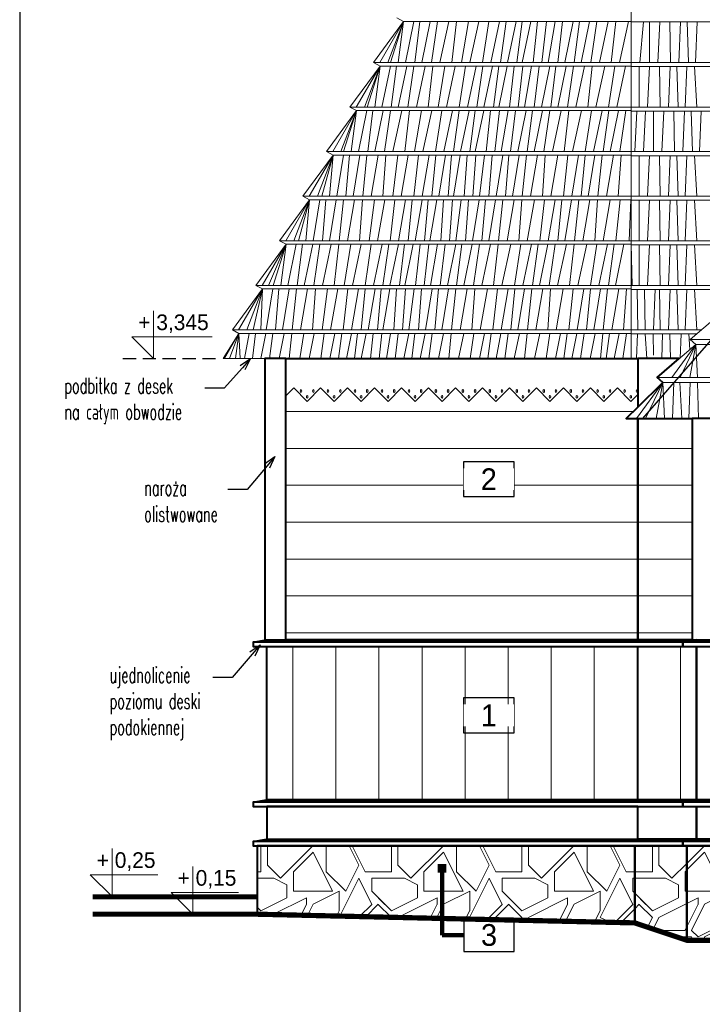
# Model space of a CAD drawing. Header units: centimetres. Extents: x 148485 to 162129, y -6573 to -2118.
# Tile 123 of 167: x 153854 to 154247, y -6259 to -5693. Entities that reach past the tile are written whole.
import ezdxf
from ezdxf import colors
from ezdxf.entities.mleader import LeaderData, LeaderLine
from ezdxf.math import Vec2, Vec3

# ---------------------------------------------------------------- set-up
doc = ezdxf.new("R2010")
doc.units = ezdxf.units.CM
doc.header["$LTSCALE"] = 0.1
doc.linetypes.add('DASHEDX2', pattern=[38.1, 25.4, -12.7])
doc.layers.get('0').update_dxf_attribs({"color": 45})
for name, color, linetype in [('A_opis_elewacji', 7, 'Continuous'), ('A_opisy elewacji', 7, 'Continuous'), ('ozn_graficzne_R&F', 5, 'Continuous'), ('widoki_przerywana_R&F', 4, 'DASHEDX2'), ('widoki_R&F', 4, 'Continuous')]:
    doc.layers.add(name, color=color, linetype=linetype)
for name, color, linetype, lineweight in [('A_Opisy', 7, 'Continuous', 18), ('ELEWACJE - dach podziały', 34, 'Continuous', 15), ('ELEWACJE - gzymsy', 231, 'Continuous', 15), ('ELEWACJE - hacz dachówki', 251, 'Continuous', 9), ('ELEWACJE - ściany', 7, 'Continuous', 40), ('PODSTAWOWE - teren', 54, 'Continuous', 50)]:
    doc.layers.add(name, color=color, linetype=linetype, lineweight=lineweight)
doc.styles.add('CG', font='FL Pismo Techniczne.ttf')
doc.styles.add('Skala 50', font='simplex.shx', dxfattribs={"width": 0.9, "height": 10})
doc.styles.add('TECH', font='flptechn.ttf')
doc.dimstyles.new('PRĘTY 50', dxfattribs={"dimscale": 5, "dimtxt": 1.6, "dimasz": 0.4, "dimexe": 0, "dimexo": 0, "dimgap": 0.5, "dimtad": 1, "dimdec": 1, "dimlfac": 10, "dimrnd": 10, "dimzin": 12, "dimdsep": 46, "dimtxsty": 'TECH', "dimblk1": 'W', "dimblk2": 'W', "dimsah": 1, "dimcen": 0, "dimdle": 10, "dimse1": 1, "dimse2": 1, "dimsd1": 1, "dimsd2": 1, "dimclrd": 7, "dimclre": 256, "dimclrt": 256, "dimaunit": 1, "dimadec": 0, "dimazin": 0, "dimtfac": 8e-05, "dimtdec": 1, "dimtix": 1, "dimtmove": 2, "dimatfit": 3, "dimldrblk": 'W', "dimfxl": 1, "dimtolj": 1, "dimtzin": 9, "dimarcsym": 0})
pattern_1 = [(0, (-713.396, 1605.56), (75, 75), [22.5, -52.5]), (0, (-668.396, 1613.06), (75, 75), [18.75, -56.25]), (0, (-672.146, 1616.81), (75, 75), [15, -60]), (0, (-694.646, 1635.56), (75, 75), [11.25, -11.25, 15, -37.5]), (0, (-694.646, 1639.31), (75, 75), [15, -3.75, 18.75, -37.5]), (0, (-728.396, 1654.31), (75, 75), [18.75, -56.25]), (0, (-657.146, 1658.06), (75, 75), [18.75, -56.25]), (90, (-728.396, 1620.56), (-75, 75), [11.25, -63.75]), (90, (-717.146, 1676.81), (-75, 75), [7.5, -67.5]), (90, (-713.396, 1605.56), (-75, 75), [11.25, -63.75]), (90, (-705.896, 1673.06), (-75, 75), [3.75, -71.25]), (90, (-702.146, 1643.06), (-75, 75), [11.25, -63.75]), (90, (-694.646, 1616.81), (-75, 75), [18.75, -56.25]), (90, (-687.146, 1669.31), (-75, 75), [11.25, -63.75]), (90, (-679.646, 1639.31), (-75, 75), [15, -60]), (90, (-675.896, 1639.31), (-75, 75), [15, -60]), (90, (-668.396, 1605.56), (-75, 75), [7.5, -67.5]), (90, (-657.146, 1616.81), (-75, 75), [18.75, -56.25]), (45, (-720.896, 1613.06), (0, 75), [31.8198, -74.246217]), (45, (-713.396, 1616.81), (0, 75), [15.9099, -90.156117]), (45, (-679.646, 1658.06), (0, 75), [21.213203, -84.852815]), (45, (-679.646, 1661.81), (0, 75), [15.9099, -90.156117]), (135, (-705.896, 1654.31), (-75, 2e-14), [5.303325, -100.762692]), (135, (-720.896, 1613.06), (-75, 2e-14), [10.606575, -95.459442]), (135, (-698.396, 1635.56), (-75, 2e-14), [10.606575, -95.459442]), (135, (-679.646, 1654.31), (-75, 2e-14), [10.606575, -95.459442]), (135, (-657.146, 1669.31), (-75, 2e-14), [15.9099, -90.156117]), (135, (-657.146, 1665.56), (-75, 2e-14), [10.606575, -95.459442]), (135, (-660.896, 1673.06), (-75, 2e-14), [10.606575, -95.459442]), (135, (-683.396, 1605.56), (-75, 2e-14), [15.9099, -90.156117]), (26.56505, (-660.896, 1650.562), (75, 3e-08), [8.385, -159.3201]), (26.56505, (-679.646, 1631.812), (75, 3e-08), [8.385, -159.3201]), (26.56505, (-705.896, 1654.312), (75, 3e-08), [16.77, -150.9351]), (26.56505, (-702.146, 1673.062), (75, 3e-08), [16.77, -150.9351]), (26.56505, (-702.146, 1654.312), (75, 3e-08), [16.77, -150.9351]), (26.56505, (-657.146, 1669.312), (75, 3e-08), [16.77, -150.9351]), (26.56505, (-728.396, 1631.812), (75, 3e-08), [25.15575, -142.54935]), (26.56505, (-728.396, 1635.562), (75, 3e-08), [25.15575, -142.54935]), (26.56505, (-728.396, 1665.562), (75, 3e-08), [25.15575, -142.54935]), (63.43495, (-690.896, 1661.812), (4e-09, 75), [8.385, -159.3201]), (63.43495, (-657.146, 1658.062), (4e-09, 75), [8.385, -100.625098, 16.77, -41.925]), (63.43495, (-664.646, 1650.562), (4e-09, 75), [16.77, -150.9351]), (63.43495, (-709.646, 1658.062), (4e-09, 75), [16.77, -150.9351]), (63.43495, (-713.396, 1658.062), (4e-09, 75), [16.77, -150.9351]), (63.43495, (-687.146, 1665.562), (4e-09, 75), [25.15575, -142.54935]), (116.56505, (-705.896, 1646.812), (-3e-08, 75), [8.385, -159.3201]), (116.56505, (-657.146, 1639.312), (-3e-08, 75), [8.385, -159.3201]), (116.56505, (-672.146, 1616.812), (-3e-08, 75), [16.77, -150.9351]), (116.56505, (-675.896, 1620.562), (-3e-08, 75), [16.77, -150.9351]), (116.56505, (-668.396, 1673.062), (-3e-08, 75), [16.77, -150.9351]), (116.56505, (-728.396, 1635.562), (-3e-08, 75), [16.77, -150.9351]), (116.56505, (-690.896, 1605.562), (-3e-08, 75), [25.15575, -142.54935]), (153.43495, (-664.646, 1650.562), (-75, 4e-09), [16.77, -150.9351]), (153.43495, (-660.896, 1646.812), (-75, 4e-09), [16.77, -150.9351]), (153.43495, (-717.146, 1609.312), (-75, 4e-09), [8.385, -159.3201]), (153.43495, (-694.646, 1639.312), (-75, 4e-09), [8.385, -159.3201]), (153.43495, (-679.646, 1661.812), (-75, 4e-09), [8.385, -159.3201])]
pattern_2 = [(360, (-5147.87, 0), (5e-15, 21.2132034), [])]
pattern_3 = [(90, (-5147.87, 0), (-24.7487373, 2e-15), [])]

# ---------------------------------------------------------------- blocks, each defined once
blk = doc.blocks.new('_Open30')
at = {"color": 0, "linetype": 'ByBlock', "lineweight": -2, "transparency": 16777216}
for p, q in [((-1, 0.2679), (0, 0)), ((0, 0), (-1, -0.2679)), ((0, 0), (-1, 0))]:
    blk.add_line(p, q, dxfattribs=at)
blk = doc.blocks.new('W')
at = {"lineweight": 18}
for p, q in [((66734.27, -158580.87), (66863.49, -158581.14)), ((66733.14, -158582), (66732.87, -158711.22))]:
    blk.add_line(p, q, dxfattribs=at)
for radius in [3.76, 2.45]:
    blk.add_circle((66798.5, -158672.51), radius, dxfattribs=at)
for centre, radius, start, end in [((66734.27, -158582), 1.13, 89.8798, 179.8798), ((66862.51, -158583.96), 2.82, 16.7493, 89.8798), ((66863.49, -158583.97), 2.82, 16.545, 89.8798), ((66805.96, -158667.72), 85.33, 64.9883, 86.6354), ((66799.92, -158770.44), 188.24, 76.2509, 86.6354), ((66805.96, -158667.72), 84.15, 64.9883, 128.2007), ((66786.8, -158606.75), 81.88, 341.5371, 16.7493), ((66786.8, -158606.75), 82.82, 341.5371, 16.545), ((66805.96, -158667.72), 81.8, 68.49, 128.2007), ((66838.39, -158613.2), 26.35, 6.1436, 76.2509), ((66825.6, -158617.88), 28.24, 68.49, 110.1351), ((66829.6, -158617.04), 29.41, 17.0473, 64.9883), ((66858, -158706.25), 122.35, 110.1351, 143.97), ((66829.6, -158617.04), 28.24, 17.0473, 64.9883), ((66768.47, -158620.08), 23.53, 128.2007, 152.2825), ((66768.47, -158620.08), 21.18, 128.2007, 152.2825), ((66807.75, -158625.12), 21.18, 71.1464, 130.05), ((66801.22, -158644.24), 41.38, 19.4301, 71.1464), ((66945.53, -158789.02), 235.29, 130.05, 136.6014), ((66816.1, -158621.18), 42.35, 334.0837, 17.0473), ((66816.1, -158621.18), 43.53, 334.0837, 17.0473), ((66762.62, -158617), 16.92, 152.2825, 197.573), ((66762.62, -158617), 14.57, 152.2825, 197.573), ((66806.22, -158618.37), 58.92, 332.8364, 7.7905), ((66927.73, -158571.3), 185.88, 195.6602, 198.4927), ((66927.73, -158571.3), 188.24, 195.6602, 198.4927), ((66733.52, -158580.49), 128.24, 314.8798, 339.8388), ((66830.6, -158628.26), 23.57, 333.8014, 8.7092), ((66858, -158706.25), 114.82, 136.6014, 154.9844), ((66743.86, -158632.8), 8, 340.0899, 18.4927), ((66820.28, -158637.52), 21.18, 326.9725, 19.4301), ((66743.86, -158632.8), 5.65, 340.0899, 18.4927), ((66733.14, -158580.87), 141.18, 291.2894, 338.4701), ((66733.14, -158580.87), 142.12, 291.2894, 338.4917), ((66926.15, -158698.82), 188.24, 160.0899, 177.0168), ((66837.53, -158667.14), 94.12, 159.8603, 196.5636), ((66812.33, -158673.03), 65.88, 143.97, 193.1667), ((66837.53, -158667.14), 91.76, 159.8603, 193.1667), ((66733.52, -158580.49), 131.76, 314.8798, 333.8014), ((66733.14, -158580.87), 134.59, 318.2366, 334.0837), ((66733.14, -158580.87), 135.76, 318.4371, 334.0837), ((66733.14, -158580.87), 125.11, 292.5922, 326.9725), ((66788.06, -158673.61), 37.65, 154.9844, 188.6731), ((66835.24, -158679.73), 9.41, 103.137, 134.8798), ((66833.53, -158672.39), 1.88, 13.4726, 103.137), ((66733.14, -158580.87), 128.24, 289.9208, 315.118), ((66826.21, -158674.15), 9.41, 314.1224, 13.4726), ((66733.14, -158580.87), 132.71, 291.3885, 315.9978), ((66733.14, -158580.87), 131.76, 295.9582, 315.1116), ((66772.71, -158675.95), 22.12, 188.6731, 292.5922), ((66764.53, -158689.08), 26.35, 179.8798, 260.1733), ((66764.86, -158688.75), 18.3, 196.5636, 252.8378), ((66780.5, -158678.15), 23.57, 261.0503, 295.9582), ((66758.8, -158634.64), 73.41, 279.6886, 288.0475), ((66766.9, -158682.13), 25.23, 252.8378, 279.6886), ((66735.69, -158710.24), 2.82, 179.8798, 253.0102), ((66735.69, -158711.23), 2.82, 179.8798, 253.2145), ((66758.8, -158634.64), 81.88, 253.0102, 288.2224), ((66758.8, -158634.64), 82.82, 253.2145, 288.2224), ((66767.11, -158682.39), 33.41, 257.7647, 281.3719)]:
    blk.add_arc(centre, radius, start, end, dxfattribs=at)

msp = doc.modelspace()

# ---------------------------------------------------------------- hatches: boundary and pattern name
at = {"layer": 'ELEWACJE - hacz dachówki'}
h = msp.add_hatch(dxfattribs=at)
h.set_pattern_fill('JIS_WOOD', color=256, scale=30, angle=315)
h.set_pattern_definition(pattern_2)
h.paths.add_polyline_path([(154240.7, -5919.361), (154209.469, -5919.361), (154206.094, -5919.361), (154209.469, -5916.022), (154209.469, -5908.69), (154205.52, -5912.73), (154197.77, -5904.801), (154190.02, -5912.73), (154182.27, -5904.801), (154174.52, -5912.73), (154166.77, -5904.801), (154159.02, -5912.73), (154151.27, -5904.801), (154143.52, -5912.73), (154135.77, -5904.801), (154128.02, -5912.73), (154120.27, -5904.801), (154112.52, -5912.73), (154104.77, -5904.801), (154097.02, -5912.73), (154089.27, -5904.801), (154081.52, -5912.73), (154073.77, -5904.801), (154066.02, -5912.73), (154058.27, -5904.801), (154050.52, -5912.73), (154042.77, -5904.801), (154035.02, -5912.73), (154027.27, -5904.801), (154019.52, -5912.73), (154011.77, -5904.801), (154007.27, -5909.405), (154007.27, -6049.86), (154209.469, -6049.86), (154240.7, -6049.86)])
h = msp.add_hatch(dxfattribs=at)
h.set_pattern_fill('JIS_WOOD', color=256, scale=30, angle=315)
h.set_pattern_definition(pattern_2)
h.paths.add_polyline_path([(154240.7, -5922.56), (154209.469, -5922.56), (154209.469, -6049.86), (154240.7, -6049.86)])
h = msp.add_hatch(dxfattribs=at)
h.set_pattern_fill('JIS_WOOD', color=256, scale=35, angle=45)
h.set_pattern_definition(pattern_3)
h.paths.add_polyline_path([(154209.469, -6053.68), (153996.27, -6053.68), (153996.27, -6141.86), (154209.469, -6141.86)])
h = msp.add_hatch(dxfattribs=at)
h.set_pattern_fill('JIS_WOOD', color=256, scale=35, angle=45)
h.set_pattern_definition(pattern_3)
h.paths.add_polyline_path([(154243.2, -6141.86), (154243.2, -6053.68), (154235.494, -6053.68), (154209.469, -6053.68), (154209.469, -6141.86)])
h = msp.add_hatch(dxfattribs=at)
h.set_pattern_fill('JIS_WOOD', color=256, scale=35, angle=45)
h.set_pattern_definition([(90, (-5147.87, 0), (-24.7487373, 2e-15), [])])
h.paths.add_polyline_path([(154511.133, -6053.68), (154243.2, -6053.68), (154243.2, -6141.86), (154511.133, -6141.86)])
at = {"layer": 'ELEWACJE - hacz dachówki', "transparency": 33554687}
h = msp.add_hatch(dxfattribs=at)
h.set_pattern_fill('GRAVEL', color=256, scale=75, pattern_type=2)
h.set_pattern_definition(pattern_1)
h.paths.add_polyline_path([(153990.77, -6207.56), (154207.796, -6212.56), (154207.796, -6168.219), (153990.77, -6168.219)])
h = msp.add_hatch(dxfattribs=at)
h.set_pattern_fill('GRAVEL', color=256, scale=75, pattern_type=2)
h.set_pattern_definition(pattern_1)
h.paths.add_polyline_path([(154207.796, -6212.56), (154237.7, -6222.56), (154237.7, -6168.219), (154207.796, -6168.219)])
h = msp.add_hatch(dxfattribs=at)
h.set_pattern_fill('GRAVEL', color=256, scale=75, pattern_type=2)
h.set_pattern_definition(pattern_1)
h.paths.add_polyline_path([(154237.7, -6222.56), (154517.7, -6222.56), (154517.7, -6168.219), (154237.7, -6168.219)])

# ---------------------------------------------------------------- linework, layer by layer
at = {"layer": 'A_opis_elewacji'}
msp.add_lwpolyline([(154109.539, -6229.096), (154138.539, -6229.096), (154138.539, -6210.096), (154109.539, -6210.096)], close=True, dxfattribs=at)
at = {"layer": 'A_Opisy'}
for points in [[(153931.249, -5860.56), (153931.249, -5888.06), (153918.749, -5875.56), (153964.91, -5875.56)], [(153907.366, -6169.838), (153907.366, -6197.338), (153894.866, -6184.838), (153933.611, -6184.838)], [(153953.858, -6180.06), (153953.858, -6207.56), (153941.358, -6195.06), (153980.102, -6195.06)]]:
    msp.add_lwpolyline(points, dxfattribs=at)
at = {"layer": 'A_opisy elewacji'}
for points in [[(154138.539, -5967.423), (154138.539, -5947.423), (154109.283, -5947.423), (154109.283, -5967.423)], [(154138.539, -6103.215), (154138.539, -6083.215), (154109.283, -6083.215), (154109.283, -6103.215)]]:
    msp.add_lwpolyline(points, close=True, dxfattribs=at)
at = {"layer": 'Defpoints'}
msp.add_lwpolyline([(154212.436, -5922.56), (154377.167, -5733.451), (154541.931, -5922.56)], dxfattribs=at)
at = {"layer": 'ELEWACJE - dach podziały'}
for points in [[(154205.667, -5461.379), (154205.667, -5888.06)], [(154071.103, -5692.135), (154074.915, -5694.145), (154057.58, -5717.79), (154061.392, -5719.799), (154044.085, -5743.4), (154047.897, -5745.409), (154030.563, -5769.054), (154034.375, -5771.063), (154017.068, -5794.664), (154020.879, -5796.674), (154003.545, -5820.319), (154007.357, -5822.328), (153990.05, -5845.929), (153993.862, -5847.938), (153976.528, -5871.583), (153980.339, -5873.592), (153971.284, -5888.06), (154233.372, -5888.06)], [(154057.591, -5717.795), (154205.667, -5717.795)], [(154205.667, -5717.795), (155142.973, -5717.795)], [(154044.092, -5743.404), (154205.667, -5743.404)], [(154205.667, -5743.404), (154356.853, -5743.404)], [(154030.563, -5769.054), (154205.667, -5769.054)], [(154205.667, -5769.054), (154336.388, -5769.054)], [(154017.068, -5794.664), (154205.667, -5794.664)], [(154205.667, -5794.664), (154316.509, -5794.664)], [(154003.545, -5820.319), (154205.667, -5820.319)], [(154205.667, -5820.319), (154293.024, -5820.319)], [(153990.05, -5845.929), (154205.667, -5845.929)], [(154205.667, -5845.929), (154269.591, -5845.929)], [(154261.933, -5858.073), (154239.673, -5877.074), (154242.885, -5879.94), (154220.625, -5898.941), (154223.837, -5901.807), (154202.86, -5922.56), (154551.474, -5922.56)], [(153976.528, -5871.583), (154205.667, -5871.583)], [(154205.667, -5871.583), (154246.106, -5871.583)], [(154239.673, -5877.074), (154514.661, -5877.074)], [(154220.625, -5898.941), (154533.71, -5898.941)]]:
    msp.add_lwpolyline(points, dxfattribs=at)
at = {"layer": 'ELEWACJE - gzymsy'}
msp.add_lwpolyline([(154209.469, -5908.69), (154205.52, -5912.73), (154197.77, -5904.801), (154190.02, -5912.73), (154182.27, -5904.801), (154174.52, -5912.73), (154166.77, -5904.801), (154159.02, -5912.73), (154151.27, -5904.801), (154143.52, -5912.73), (154135.77, -5904.801), (154128.02, -5912.73), (154120.27, -5904.801), (154112.52, -5912.73), (154104.77, -5904.801), (154097.02, -5912.73), (154089.27, -5904.801), (154081.52, -5912.73), (154073.77, -5904.801), (154066.02, -5912.73), (154058.27, -5904.801), (154050.52, -5912.73), (154042.77, -5904.801), (154035.02, -5912.73), (154027.27, -5904.801), (154019.52, -5912.73), (154011.77, -5904.801), (154007.27, -5909.405), (154007.27, -5904.801), (154007.27, -5888.06), (154209.469, -5888.06), (154209.469, -5888.06), (154209.469, -5908.69), (154209.469, -5908.69)], close=True, dxfattribs=at)
for centre in [(154016.003, -5906.701), (154019.521, -5910.039), (154023.039, -5906.702), (154031.503, -5906.701), (154035.021, -5910.039), (154038.539, -5906.702), (154047.003, -5906.701), (154050.521, -5910.039), (154054.039, -5906.702), (154062.503, -5906.701), (154066.021, -5910.039), (154069.539, -5906.702), (154078.003, -5906.701), (154081.521, -5910.039), (154085.039, -5906.702), (154093.503, -5906.701), (154097.021, -5910.039), (154100.539, -5906.702), (154109.003, -5906.701), (154112.521, -5910.039), (154116.039, -5906.702), (154124.503, -5906.701), (154128.021, -5910.039), (154131.539, -5906.702), (154140.003, -5906.701), (154143.521, -5910.039), (154147.039, -5906.702), (154155.503, -5906.701), (154159.021, -5910.039), (154162.539, -5906.702), (154171.003, -5906.701), (154174.521, -5910.039), (154178.039, -5906.702), (154186.503, -5906.701), (154190.021, -5910.039), (154193.539, -5906.702), (154202.003, -5906.701), (154205.521, -5910.039), (154209.039, -5906.702)]:
    msp.add_ellipse(centre, major_axis=(0, -0.783), ratio=0.5971921, dxfattribs=at)
at = {"layer": 'ELEWACJE - hacz dachówki'}
for p, q in [((154071.867, -5717.79), (154074.915, -5694.145)), ((154076.046, -5717.79), (154080.847, -5694.145)), ((154081.369, -5717.79), (154084.35, -5694.145)), ((154090.246, -5694.145), (154085.42, -5717.79)), ((154094.413, -5694.145), (154090.963, -5717.79)), ((154100.849, -5694.145), (154095.822, -5717.79)), ((154105.288, -5694.145), (154102.632, -5717.79)), ((154112.195, -5694.145), (154108.281, -5717.79)), ((154118.167, -5694.145), (154113.052, -5717.79)), ((154123.951, -5694.145), (154120.318, -5717.79)), ((154125.128, -5717.79), (154130.091, -5694.145)), ((154130.614, -5717.79), (154133.934, -5694.145)), ((154134.646, -5717.79), (154139.61, -5694.145)), ((154140.058, -5717.79), (154143.095, -5694.145)), ((154143.118, -5717.79), (154147.992, -5694.145)), ((154149.337, -5717.79), (154151.954, -5694.145)), ((154154.318, -5717.79), (154157.007, -5694.145)), ((154158.003, -5717.79), (154162.003, -5694.145)), ((154163.481, -5717.79), (154166.316, -5694.145)), ((154167.66, -5717.79), (154172.46, -5694.145)), ((154172.982, -5717.79), (154175.963, -5694.145)), ((154181.86, -5694.145), (154177.033, -5717.79)), ((154186.026, -5694.145), (154182.577, -5717.79)), ((154192.463, -5694.145), (154187.435, -5717.79)), ((154196.901, -5694.145), (154194.246, -5717.79)), ((154204.132, -5694.145), (154199.017, -5717.79)), ((154212.773, -5694.466), (154210.62, -5717.795)), ((154216.183, -5694.466), (154216.269, -5717.795)), ((154222.155, -5694.466), (154221.04, -5717.795)), ((154227.939, -5694.466), (154228.306, -5717.795)), ((154233.116, -5717.795), (154234.079, -5694.466)), ((154238.602, -5717.795), (154237.922, -5694.466)), ((154242.634, -5717.795), (154243.598, -5694.466)), ((154058.345, -5743.444), (154061.392, -5719.799)), ((154062.524, -5743.444), (154067.324, -5719.799)), ((154067.846, -5743.444), (154070.827, -5719.799)), ((154076.724, -5719.799), (154071.898, -5743.444)), ((154080.89, -5719.799), (154077.441, -5743.444)), ((154087.327, -5719.799), (154082.299, -5743.444)), ((154091.765, -5719.799), (154089.11, -5743.444)), ((154098.672, -5719.799), (154094.758, -5743.444)), ((154104.645, -5719.799), (154099.53, -5743.444)), ((154110.429, -5719.799), (154106.795, -5743.444)), ((154111.605, -5743.444), (154116.568, -5719.799)), ((154117.091, -5743.444), (154120.411, -5719.799)), ((154121.124, -5743.444), (154126.087, -5719.799)), ((154126.536, -5743.444), (154129.573, -5719.799)), ((154129.596, -5743.444), (154134.469, -5719.799)), ((154135.814, -5743.444), (154138.431, -5719.799)), ((154140.795, -5743.444), (154143.484, -5719.799)), ((154144.481, -5743.444), (154148.481, -5719.799)), ((154149.958, -5743.444), (154152.793, -5719.799)), ((154154.137, -5743.444), (154158.938, -5719.799)), ((154159.46, -5743.444), (154162.441, -5719.799)), ((154168.337, -5719.799), (154163.511, -5743.444)), ((154172.504, -5719.799), (154169.054, -5743.444)), ((154178.94, -5719.799), (154173.913, -5743.444)), ((154183.378, -5719.799), (154180.723, -5743.444)), ((154190.61, -5719.799), (154185.495, -5743.444)), ((154196.394, -5719.799), (154192.76, -5743.444)), ((154197.57, -5743.444), (154202.533, -5719.799)), ((154210.244, -5720.074), (154210.33, -5743.404)), ((154216.217, -5720.074), (154215.102, -5743.404)), ((154222, -5720.074), (154222.367, -5743.404)), ((154227.177, -5743.404), (154228.14, -5720.074)), ((154232.663, -5743.404), (154231.983, -5720.074)), ((154237.723, -5720.074), (154236.696, -5743.404)), ((154242.162, -5720.074), (154243.506, -5743.404)), ((154044.85, -5769.054), (154047.897, -5745.409)), ((154049.029, -5769.054), (154053.829, -5745.409)), ((154054.351, -5769.054), (154057.332, -5745.409)), ((154063.229, -5745.409), (154058.402, -5769.054)), ((154067.395, -5745.409), (154063.946, -5769.054)), ((154073.832, -5745.409), (154068.804, -5769.054)), ((154078.27, -5745.409), (154075.615, -5769.054)), ((154085.177, -5745.409), (154081.263, -5769.054)), ((154091.15, -5745.409), (154086.035, -5769.054)), ((154096.934, -5745.409), (154093.3, -5769.054)), ((154098.11, -5769.054), (154103.073, -5745.409)), ((154103.596, -5769.054), (154106.916, -5745.409)), ((154107.629, -5769.054), (154112.592, -5745.409)), ((154113.041, -5769.054), (154116.078, -5745.409)), ((154116.1, -5769.054), (154120.974, -5745.409)), ((154122.319, -5769.054), (154124.936, -5745.409)), ((154127.3, -5769.054), (154129.989, -5745.409)), ((154130.985, -5769.054), (154134.985, -5745.409)), ((154136.463, -5769.054), (154139.298, -5745.409)), ((154140.642, -5769.054), (154145.443, -5745.409)), ((154145.965, -5769.054), (154148.945, -5745.409)), ((154154.842, -5745.409), (154150.016, -5769.054)), ((154159.009, -5745.409), (154155.559, -5769.054)), ((154165.445, -5745.409), (154160.418, -5769.054)), ((154169.883, -5745.409), (154167.228, -5769.054)), ((154177.115, -5745.409), (154172, -5769.054)), ((154182.899, -5745.409), (154179.265, -5769.054)), ((154184.075, -5769.054), (154189.038, -5745.409)), ((154189.561, -5769.054), (154192.881, -5745.409)), ((154198.439, -5745.409), (154193.612, -5769.054)), ((154202.605, -5745.409), (154199.155, -5769.054)), ((154208.952, -5745.683), (154207.837, -5769.012)), ((154213.897, -5745.683), (154212.782, -5769.012)), ((154218.537, -5745.683), (154218.624, -5769.012)), ((154224.51, -5745.683), (154223.395, -5769.012)), ((154230.294, -5745.683), (154230.661, -5769.012)), ((154235.471, -5769.012), (154236.434, -5745.683)), ((154240.957, -5769.012), (154240.277, -5745.683)), ((154246.017, -5745.683), (154244.989, -5769.012)), ((154032.334, -5794.712), (154034.381, -5771.067)), ((154036.513, -5794.712), (154040.314, -5771.067)), ((154041.836, -5794.712), (154043.816, -5771.067)), ((154049.713, -5771.067), (154045.887, -5794.712)), ((154053.88, -5771.067), (154051.43, -5794.712)), ((154060.316, -5771.067), (154056.288, -5794.712)), ((154064.754, -5771.067), (154063.099, -5794.712)), ((154071.661, -5771.067), (154068.747, -5794.712)), ((154077.634, -5771.067), (154073.519, -5794.712)), ((154083.418, -5771.067), (154080.784, -5794.712)), ((154085.594, -5794.712), (154089.557, -5771.067)), ((154091.08, -5794.712), (154093.401, -5771.067)), ((154095.113, -5794.712), (154099.076, -5771.067)), ((154100.525, -5794.712), (154102.562, -5771.067)), ((154103.585, -5794.712), (154107.458, -5771.067)), ((154109.803, -5794.712), (154111.42, -5771.067)), ((154114.784, -5794.712), (154116.474, -5771.067)), ((154118.47, -5794.712), (154121.47, -5771.067)), ((154123.947, -5794.712), (154125.783, -5771.067)), ((154128.126, -5794.712), (154131.927, -5771.067)), ((154133.449, -5794.712), (154135.43, -5771.067)), ((154141.326, -5771.067), (154137.5, -5794.712)), ((154145.493, -5771.067), (154143.043, -5794.712)), ((154151.929, -5771.067), (154147.902, -5794.712)), ((154156.368, -5771.067), (154154.712, -5794.712)), ((154163.599, -5771.067), (154159.484, -5794.712)), ((154169.383, -5771.067), (154166.749, -5794.712)), ((154171.559, -5794.712), (154175.522, -5771.067)), ((154177.045, -5794.712), (154179.366, -5771.067)), ((154184.923, -5771.067), (154181.097, -5794.712)), ((154189.089, -5771.067), (154186.64, -5794.712)), ((154195.526, -5771.067), (154191.498, -5794.712)), ((154199.964, -5771.067), (154198.309, -5794.712)), ((154210.244, -5771.334), (154210.33, -5794.663)), ((154216.217, -5771.334), (154215.102, -5794.663)), ((154222, -5771.334), (154222.367, -5794.663)), ((154227.177, -5794.663), (154228.14, -5771.334)), ((154232.663, -5794.663), (154231.983, -5771.334)), ((154237.723, -5771.334), (154236.696, -5794.663)), ((154242.162, -5771.334), (154243.506, -5794.663)), ((154018.832, -5820.319), (154020.879, -5796.674)), ((154023.011, -5820.319), (154026.812, -5796.674)), ((154028.334, -5820.319), (154030.315, -5796.674)), ((154036.211, -5796.674), (154032.385, -5820.319)), ((154040.378, -5796.674), (154037.928, -5820.319)), ((154046.814, -5796.674), (154042.787, -5820.319)), ((154051.253, -5796.674), (154049.597, -5820.319)), ((154058.159, -5796.674), (154055.245, -5820.319)), ((154064.132, -5796.674), (154060.017, -5820.319)), ((154069.916, -5796.674), (154067.283, -5820.319)), ((154072.092, -5820.319), (154076.056, -5796.674)), ((154077.579, -5820.319), (154079.899, -5796.674)), ((154081.611, -5820.319), (154085.574, -5796.674)), ((154087.023, -5820.319), (154089.06, -5796.674)), ((154090.083, -5820.319), (154093.956, -5796.674)), ((154096.302, -5820.319), (154097.919, -5796.674)), ((154101.282, -5820.319), (154102.972, -5796.674)), ((154104.968, -5820.319), (154107.968, -5796.674)), ((154110.445, -5820.319), (154112.281, -5796.674)), ((154114.624, -5820.319), (154118.425, -5796.674)), ((154119.947, -5820.319), (154121.928, -5796.674)), ((154127.824, -5796.674), (154123.998, -5820.319)), ((154131.991, -5796.674), (154129.541, -5820.319)), ((154138.428, -5796.674), (154134.4, -5820.319)), ((154142.866, -5796.674), (154141.211, -5820.319)), ((154150.097, -5796.674), (154145.982, -5820.319)), ((154155.881, -5796.674), (154153.248, -5820.319)), ((154158.057, -5820.319), (154162.021, -5796.674)), ((154163.544, -5820.319), (154165.864, -5796.674)), ((154171.421, -5796.674), (154167.595, -5820.319)), ((154175.588, -5796.674), (154173.138, -5820.319)), ((154182.024, -5796.674), (154177.996, -5820.319)), ((154186.462, -5796.674), (154184.807, -5820.319)), ((154193.694, -5796.674), (154189.579, -5820.319)), ((154199.477, -5796.674), (154196.844, -5820.319)), ((154204.654, -5820.319), (154205.617, -5796.674)), ((154210.244, -5796.944), (154210.33, -5820.273)), ((154216.217, -5796.944), (154215.102, -5820.273)), ((154222, -5796.944), (154222.367, -5820.273)), ((154227.177, -5820.273), (154228.14, -5796.944)), ((154232.663, -5820.273), (154231.983, -5796.944)), ((154237.723, -5796.944), (154236.696, -5820.273)), ((154242.162, -5796.944), (154243.506, -5820.273)), ((154004.309, -5845.973), (154007.357, -5822.328)), ((154008.488, -5845.973), (154013.289, -5822.328)), ((154013.811, -5845.973), (154016.792, -5822.328)), ((154022.689, -5822.328), (154017.862, -5845.973)), ((154026.855, -5822.328), (154023.405, -5845.973)), ((154033.292, -5822.328), (154028.264, -5845.973)), ((154037.73, -5822.328), (154035.075, -5845.973)), ((154044.637, -5822.328), (154040.723, -5845.973)), ((154050.609, -5822.328), (154045.495, -5845.973)), ((154056.393, -5822.328), (154052.76, -5845.973)), ((154057.57, -5845.973), (154062.533, -5822.328)), ((154063.056, -5845.973), (154066.376, -5822.328)), ((154067.089, -5845.973), (154072.052, -5822.328)), ((154072.5, -5845.973), (154075.538, -5822.328)), ((154075.56, -5845.973), (154080.434, -5822.328)), ((154081.779, -5845.973), (154084.396, -5822.328)), ((154086.76, -5845.973), (154089.449, -5822.328)), ((154090.445, -5845.973), (154094.445, -5822.328)), ((154095.923, -5845.973), (154098.758, -5822.328)), ((154100.102, -5845.973), (154104.902, -5822.328)), ((154105.425, -5845.973), (154108.405, -5822.328)), ((154114.302, -5822.328), (154109.476, -5845.973)), ((154118.468, -5822.328), (154115.019, -5845.973)), ((154124.905, -5822.328), (154119.877, -5845.973)), ((154129.343, -5822.328), (154126.688, -5845.973)), ((154136.575, -5822.328), (154131.46, -5845.973)), ((154142.358, -5822.328), (154138.725, -5845.973)), ((154143.535, -5845.973), (154148.498, -5822.328)), ((154149.021, -5845.973), (154152.341, -5822.328)), ((154157.898, -5822.328), (154153.072, -5845.973)), ((154162.065, -5822.328), (154158.615, -5845.973)), ((154168.502, -5822.328), (154163.474, -5845.973)), ((154172.94, -5822.328), (154170.284, -5845.973)), ((154180.171, -5822.328), (154175.056, -5845.973)), ((154185.955, -5822.328), (154182.322, -5845.973)), ((154187.131, -5845.973), (154192.095, -5822.328)), ((154192.618, -5845.973), (154195.938, -5822.328)), ((154201.495, -5822.328), (154196.669, -5845.973)), ((154205.662, -5822.328), (154206.212, -5845.973)), ((154210.244, -5822.598), (154210.33, -5845.927)), ((154216.217, -5822.598), (154215.102, -5845.927)), ((154222, -5822.598), (154222.367, -5845.927)), ((154227.177, -5845.927), (154228.14, -5822.598)), ((154232.663, -5845.927), (154231.983, -5822.598)), ((154237.723, -5822.598), (154236.696, -5845.927)), ((154242.162, -5822.598), (154243.506, -5845.927)), ((153992.814, -5871.583), (153993.862, -5847.938)), ((153995.993, -5871.583), (153999.794, -5847.938)), ((154001.316, -5871.583), (154003.297, -5847.938)), ((154009.193, -5847.938), (154005.367, -5871.583)), ((154013.36, -5847.938), (154010.91, -5871.583)), ((154019.797, -5847.938), (154015.769, -5871.583)), ((154024.235, -5847.938), (154022.58, -5871.583)), ((154031.142, -5847.938), (154028.228, -5871.583)), ((154037.114, -5847.938), (154033, -5871.583)), ((154042.898, -5847.938), (154040.265, -5871.583)), ((154045.075, -5871.583), (154049.038, -5847.938)), ((154050.561, -5871.583), (154052.881, -5847.938)), ((154054.594, -5871.583), (154058.557, -5847.938)), ((154060.005, -5871.583), (154062.043, -5847.938)), ((154063.065, -5871.583), (154066.939, -5847.938)), ((154069.284, -5871.583), (154070.901, -5847.938)), ((154074.265, -5871.583), (154075.954, -5847.938)), ((154077.95, -5871.583), (154080.95, -5847.938)), ((154083.428, -5871.583), (154085.263, -5847.938)), ((154087.607, -5871.583), (154091.407, -5847.938)), ((154092.929, -5871.583), (154094.91, -5847.938)), ((154100.807, -5847.938), (154096.981, -5871.583)), ((154104.973, -5847.938), (154102.524, -5871.583)), ((154111.41, -5847.938), (154107.382, -5871.583)), ((154115.848, -5847.938), (154114.193, -5871.583)), ((154123.08, -5847.938), (154118.965, -5871.583)), ((154128.863, -5847.938), (154126.23, -5871.583)), ((154131.04, -5871.583), (154135.003, -5847.938)), ((154136.526, -5871.583), (154138.846, -5847.938)), ((154144.403, -5847.938), (154140.577, -5871.583)), ((154148.57, -5847.938), (154146.12, -5871.583)), ((154155.006, -5847.938), (154150.979, -5871.583)), ((154159.445, -5847.938), (154157.789, -5871.583)), ((154166.676, -5847.938), (154162.561, -5871.583)), ((154172.46, -5847.938), (154169.827, -5871.583)), ((154174.636, -5871.583), (154178.599, -5847.938)), ((154180.123, -5871.583), (154182.443, -5847.938)), ((154188, -5847.938), (154184.174, -5871.583)), ((154192.166, -5847.938), (154189.717, -5871.583)), ((154198.603, -5847.938), (154194.575, -5871.583)), ((154203.041, -5847.938), (154201.386, -5871.583)), ((154209.201, -5848.208), (154209.568, -5871.538)), ((154213.427, -5848.208), (154213.794, -5871.538)), ((154218.604, -5871.538), (154219.567, -5848.208)), ((154222, -5848.208), (154222.367, -5871.538)), ((154227.177, -5871.538), (154228.14, -5848.208)), ((154232.663, -5871.538), (154231.983, -5848.208)), ((154237.723, -5848.208), (154236.696, -5871.538)), ((154242.162, -5848.208), (154243.506, -5871.538)), ((153980.922, -5888.06), (153980.339, -5873.592)), ((153983.477, -5888.06), (153986.272, -5873.592)), ((153988.093, -5888.06), (153989.774, -5873.592)), ((153995.671, -5873.592), (153992.86, -5888.06)), ((153999.838, -5873.592), (153997.869, -5888.06)), ((154006.274, -5873.592), (154003.34, -5888.06)), ((154010.712, -5873.592), (154009.23, -5888.06)), ((154017.619, -5873.592), (154015.367, -5888.06)), ((154023.592, -5873.592), (154020.605, -5888.06)), ((154029.376, -5873.592), (154027.295, -5888.06)), ((154032.621, -5888.06), (154035.515, -5873.592)), ((154037.47, -5888.06), (154039.359, -5873.592)), ((154042.14, -5888.06), (154045.034, -5873.592)), ((154046.804, -5888.06), (154048.52, -5873.592)), ((154050.577, -5888.06), (154053.416, -5873.592)), ((154055.92, -5888.06), (154057.378, -5873.592)), ((154060.929, -5888.06), (154062.432, -5873.592)), ((154065.123, -5888.06), (154067.428, -5873.592)), ((154070.148, -5888.06), (154071.741, -5873.592)), ((154075.09, -5888.06), (154077.885, -5873.592)), ((154079.706, -5888.06), (154081.388, -5873.592)), ((154087.284, -5873.592), (154084.474, -5888.06)), ((154091.451, -5873.592), (154089.483, -5888.06)), ((154097.887, -5873.592), (154094.954, -5888.06)), ((154102.326, -5873.592), (154100.843, -5888.06)), ((154109.557, -5873.592), (154106.57, -5888.06)), ((154115.341, -5873.592), (154113.26, -5888.06)), ((154118.586, -5888.06), (154121.48, -5873.592)), ((154123.435, -5888.06), (154125.324, -5873.592)), ((154130.881, -5873.592), (154128.07, -5888.06)), ((154135.047, -5873.592), (154133.079, -5888.06)), ((154141.484, -5873.592), (154138.55, -5888.06)), ((154145.922, -5873.592), (154144.44, -5888.06)), ((154153.153, -5873.592), (154150.166, -5888.06)), ((154158.937, -5873.592), (154156.857, -5888.06)), ((154162.183, -5888.06), (154165.077, -5873.592)), ((154167.031, -5888.06), (154168.92, -5873.592)), ((154174.477, -5873.592), (154171.667, -5888.06)), ((154178.644, -5873.592), (154176.676, -5888.06)), ((154185.08, -5873.592), (154182.147, -5888.06)), ((154189.519, -5873.592), (154188.036, -5888.06)), ((154191.348, -5888.06), (154193.237, -5873.592)), ((154198.794, -5873.592), (154195.983, -5888.06)), ((154202.961, -5873.592), (154200.992, -5888.06)), ((154209.383, -5873.908), (154208.768, -5888.06)), ((154213.853, -5873.908), (154214.658, -5888.06)), ((154218.628, -5886.146), (154218.276, -5873.908)), ((154223.813, -5873.908), (154223.318, -5888.06)), ((154227.998, -5873.908), (154228.327, -5888.06)), ((154234.413, -5873.908), (154233.798, -5888.06)), ((154238.883, -5873.908), (154239.396, -5882.919)), ((154243.838, -5898.941), (154242.885, -5879.94)), ((154224.878, -5922.56), (154223.837, -5901.807)), ((154229.393, -5922.56), (154230.267, -5901.807)), ((154234.883, -5922.56), (154233.77, -5901.807)), ((154239.667, -5901.807), (154238.764, -5922.56)), ((154243.833, -5901.807), (154244.434, -5922.56))]:
    msp.add_line(p, q, dxfattribs=at)
for points in [[(154061.201, -5717.79), (154074.915, -5694.145)], [(154074.915, -5694.145), (154065.915, -5717.79)], [(154067.497, -5717.79), (154074.915, -5694.145)], [(154205.667, -5694.15), (154074.925, -5694.15)], [(154205.667, -5694.466), (155137.37, -5694.466)], [(154047.678, -5743.444), (154061.392, -5719.799)], [(154061.392, -5719.799), (154052.392, -5743.444)], [(154053.974, -5743.444), (154061.392, -5719.799)], [(154205.667, -5719.804), (154061.402, -5719.804)], [(154205.667, -5720.12), (155143.83, -5720.12)], [(154034.183, -5769.054), (154047.897, -5745.409)], [(154047.897, -5745.409), (154038.897, -5769.054)], [(154040.479, -5769.054), (154047.897, -5745.409)], [(154205.667, -5745.413), (154047.904, -5745.413)], [(154205.667, -5745.729), (154354.129, -5745.729)], [(154020.667, -5794.712), (154034.381, -5771.067)], [(154034.381, -5771.067), (154025.381, -5794.712)], [(154027.963, -5794.712), (154034.381, -5771.067)], [(154205.667, -5771.063), (154034.375, -5771.063)], [(154205.667, -5771.379), (154337.219, -5771.379)], [(154007.166, -5820.319), (154020.879, -5796.674)], [(154020.879, -5796.674), (154011.879, -5820.319)], [(154014.461, -5820.319), (154020.879, -5796.674)], [(154205.667, -5796.674), (154020.879, -5796.674)], [(154205.667, -5796.99), (154313.785, -5796.99)], [(153993.643, -5845.973), (154007.357, -5822.328)], [(154007.357, -5822.328), (153997.357, -5845.973)], [(153999.939, -5845.973), (154007.357, -5822.328)], [(154205.667, -5822.328), (154007.357, -5822.328)], [(154205.667, -5822.644), (154290.3, -5822.644)], [(153980.148, -5871.583), (153993.862, -5847.938)], [(153993.862, -5847.938), (153984.862, -5871.583)], [(153988.444, -5871.583), (153993.862, -5847.938)], [(154205.667, -5847.938), (153993.862, -5847.938)], [(154205.667, -5848.254), (154266.867, -5848.254)], [(153971.948, -5888.06), (153980.339, -5873.592)], [(153980.339, -5873.592), (153974.832, -5888.06)], [(153978.248, -5888.06), (153980.339, -5873.592)], [(154205.667, -5873.592), (153980.339, -5873.592)], [(154205.667, -5873.908), (154243.382, -5873.908)], [(154229.171, -5898.941), (154242.885, -5879.94)], [(154242.885, -5879.94), (154233.885, -5898.941)], [(154239.467, -5898.941), (154242.885, -5879.94)], [(154511.449, -5879.94), (154242.885, -5879.94)], [(154208.858, -5922.56), (154223.837, -5901.807)], [(154223.837, -5901.807), (154214.007, -5922.56)], [(154220.104, -5922.56), (154223.837, -5901.807)], [(154530.497, -5901.807), (154223.837, -5901.807)]]:
    msp.add_lwpolyline(points, dxfattribs=at)
at = {"layer": 'ELEWACJE - ściany'}
for points in [[(153995.27, -6049.86), (154007.27, -6049.86), (154007.27, -5888.06), (153995.27, -5888.06)], [(154209.469, -5916.022), (154202.86, -5922.56), (154209.469, -5922.56), (154209.469, -6049.86), (154007.27, -6049.86), (154007.27, -5888.06), (154209.469, -5888.06), (154209.469, -5916.022)], [(154209.469, -5922.56), (154240.7, -5922.56), (154240.7, -6049.86), (154209.469, -6049.86)], [(154240.7, -6049.86), (154252.7, -6049.86), (154252.7, -5922.56), (154240.7, -5922.56)], [(153988.564, -6051.218), (153996.27, -6049.86), (154243.2, -6049.86), (154235.494, -6051.218)], [(154235.494, -6051.218), (153988.564, -6051.218), (153988.564, -6053.68), (154235.494, -6053.68)], [(154235.494, -6051.218), (154243.2, -6049.86), (154511.133, -6049.86), (154518.839, -6051.218)], [(154518.839, -6051.218), (154235.494, -6051.218), (154235.494, -6053.68), (154518.839, -6053.68)], [(153996.27, -6053.68), (154243.2, -6053.68), (154243.2, -6141.86), (153996.27, -6141.86)], [(154209.469, -6053.68), (154243.2, -6053.68), (154243.2, -6141.86), (154209.469, -6141.86)], [(154243.2, -6053.68), (154512.2, -6053.68), (154512.2, -6141.86), (154243.2, -6141.86)], [(153988.564, -6143.218), (153996.27, -6141.86), (154243.2, -6141.86), (154235.494, -6143.218)], [(154235.494, -6143.218), (153988.564, -6143.218), (153988.564, -6145.68), (154235.494, -6145.68)], [(154235.494, -6143.218), (154243.2, -6141.86), (154511.133, -6141.86), (154518.839, -6143.218)], [(154518.839, -6143.218), (154235.494, -6143.218), (154235.494, -6145.68), (154518.839, -6145.68)], [(153996.27, -6164.398), (154209.469, -6164.398), (154209.469, -6145.68), (153996.27, -6145.68)], [(154209.469, -6145.68), (154243.2, -6145.68), (154243.2, -6164.398), (154209.469, -6164.398)], [(154243.2, -6145.68), (154512.2, -6145.68), (154512.2, -6164.398), (154243.2, -6164.398)], [(153988.564, -6165.757), (153996.27, -6164.398), (154243.2, -6164.398), (154235.494, -6165.757)], [(154235.494, -6165.757), (153988.564, -6165.757), (153988.564, -6168.219), (154235.494, -6168.219)], [(154235.494, -6165.757), (154243.2, -6164.398), (154511.133, -6164.398), (154518.839, -6165.757)], [(154518.839, -6165.757), (154235.494, -6165.757), (154235.494, -6168.219), (154518.839, -6168.219)], [(153990.77, -6207.56), (154207.796, -6212.56), (154207.796, -6168.219), (153990.77, -6168.219)], [(154207.796, -6212.56), (154237.7, -6222.56), (154237.7, -6168.219), (154207.796, -6168.219)], [(154237.7, -6222.56), (154517.7, -6222.56), (154517.7, -6168.219), (154237.7, -6168.219)]]:
    msp.add_lwpolyline(points, close=True, dxfattribs=at)
msp.add_lwpolyline([(154209.469, -5916.022), (154223.837, -5901.807), (154220.625, -5898.941), (154233.372, -5888.06), (154209.469, -5888.06), (154209.469, -5916.022)], dxfattribs=at)
at = {"layer": 'ozn_graficzne_R&F'}
msp.add_lwpolyline([(153854.32, -6522.917), (155779.32, -6522.917), (155779.32, -5137.917), (153854.32, -5137.917)], close=True, dxfattribs=at)
at = {"layer": 'PODSTAWOWE - teren', "lineweight": 40, "const_width": 3}
for points in [[(153990.77, -6197.56), (153896.272, -6197.56)], [(155306.807, -6212.56), (155158.167, -6212.56), (154517.7, -6217.56), (154517.74, -6222.56), (154237.7, -6222.56), (154207.796, -6212.56), (153990.77, -6207.56), (153896.272, -6207.56)]]:
    msp.add_lwpolyline(points, dxfattribs=at)
at = {"layer": 'widoki_przerywana_R&F', "ltscale": 3}
msp.add_lwpolyline([(153913.579, -5888.06), (153967.711, -5888.06)], dxfattribs=at)

# ---------------------------------------------------------------- texts
at = {"layer": 'A_opis_elewacji', "insert": (154124.039, -6219.596), "char_height": 12.5, "width": 28, "attachment_point": 5, "style": 'CG'}
msp.add_mtext('3', dxfattribs=at)
at = {"layer": 'A_Opisy', "color": 4, "style": 'TECH'}
for s, p in [('+ 3,345', (153922.446, -5871.674)), ('+ 0,25', (153898.564, -6180.951)), ('+ 0,15', (153945.055, -6191.174))]:
    msp.add_text(s, height=9, dxfattribs=at).set_placement(p)

# ---------------------------------------------------------------- leaders
at = {"layer": 'A_opis_elewacji'}
msp.add_leader([(154097.047, -6181.257), (154097.047, -6219.596), (154109.539, -6219.596)], dimstyle='PRĘTY 50', override={"dimscale": 5, "dimtxt": 1.6, "dimasz": 1, "dimgap": 0.5, "dimtad": 0, "dimclrd": 256, "dimldrblk": 'BoxFilled', "dimfxlon": 0, "dimlwd": 65534}, dxfattribs=at)
at = {"layer": 'widoki_R&F'}
ml = msp.add_multileader_mtext('Standard', dxfattribs=at)
ml.set_content('\\pxql;{\\W0.6;podbitka z desek \\Pna całym obwodzie}', color=256, style='Skala 50')
ml.set_leader_properties()
ml.set_arrow_properties(name='OPEN30')
ml.build(insert=Vec2(0, 0))
ml.multileader.update_dxf_attribs({"dogleg_length": 5, "arrow_head_size": 7})
ctx = ml.context
ctx.base_point, ctx.char_height, ctx.arrow_head_size, ctx.plane_origin = Vec3(153877.99, -5905.142), 9, 7, Vec3(87976.364, 842.671)
notes = []
notes.append((ctx, [(0, (1, 1, 0), (153971.863, -5905.142), (-1, 0), 11.187, [(0, [(153986.989, -5888.06)], 0, [])])]))
ctx.mtext.insert, ctx.mtext.width, ctx.mtext.defined_height = Vec3(153879.99, -5899.142), 103.50455, 46.643
ml = msp.add_multileader_mtext('Standard', dxfattribs=at)
ml.set_content('{\\W0.6;naroża olistwowane}', color=256, style='Skala 50')
ml.set_leader_properties()
ml.set_arrow_properties(name='OPEN30')
ml.build(insert=Vec2(0, 0))
ml.multileader.update_dxf_attribs({"dogleg_length": 5, "arrow_head_size": 7})
ctx = ml.context
ctx.base_point, ctx.char_height, ctx.arrow_head_size, ctx.plane_origin = Vec3(153923.843, -5963.29), 9, 7, Vec3(87989.56, 784.522)
notes.append((ctx, [(0, (1, 1, 0), (153985.059, -5963.29), (-1, 0), 11.187, [(0, [(154001.021, -5944.438)], 0, [])])]))
ctx.mtext.insert, ctx.mtext.width, ctx.mtext.defined_height = Vec3(153925.843, -5957.89), 57.84216, 46.643
ml = msp.add_multileader_mtext('Standard', dxfattribs=at)
ml.set_content('{\\W0.6;ujednolicenie poziomu deski podokiennej}', color=256, style='Skala 50')
ml.set_leader_properties()
ml.set_arrow_properties(name='OPEN30')
ml.build(insert=Vec2(0, 0))
ml.multileader.update_dxf_attribs({"dogleg_length": 5, "arrow_head_size": 7})
ctx = ml.context
ctx.base_point, ctx.char_height, ctx.arrow_head_size, ctx.plane_origin = Vec3(153903.967, -6071.464), 9, 7, Vec3(87980.998, 676.349)
notes.append((ctx, [(0, (1, 1, 0), (153976.497, -6071.464), (-1, 0), 11.187, [(0, [(153992.459, -6052.612)], 0, [])])]))
ctx.mtext.insert, ctx.mtext.width, ctx.mtext.defined_height = Vec3(153905.967, -6065.464), 57.84216, 46.643
for ctx, leaders in notes:
    for number, flags, end, landing, length, lines in leaders:
        leader = LeaderData()
        leader.index, (leader.has_last_leader_line, leader.has_dogleg_vector, leader.attachment_direction) = number, flags
        leader.last_leader_point, leader.dogleg_vector, leader.dogleg_length = Vec3(end), Vec3(landing), length
        for number, points, colour, breaks in lines:
            line = LeaderLine()
            line.index, line.vertices, line.color, line.breaks = number, Vec3.list(points), colors.encode_raw_color(colour), breaks
            leader.lines.append(line)
        ctx.leaders.append(leader)

# ---------------------------------------------------------------- next in the draw order: texts
at = {"layer": 'A_opisy elewacji', "char_height": 12.5, "width": 28.756, "attachment_point": 5, "style": 'CG', "bg_fill": 3, "box_fill_scale": 1, "bg_fill_color": 1, "bg_fill_transparency": 0}
for s, insert in [('2', (154123.911, -5957.423)), ('1', (154123.911, -6093.215))]:
    msp.add_mtext(s, dxfattribs=dict(at, insert=insert))

doc.saveas('drawing.dxf')
